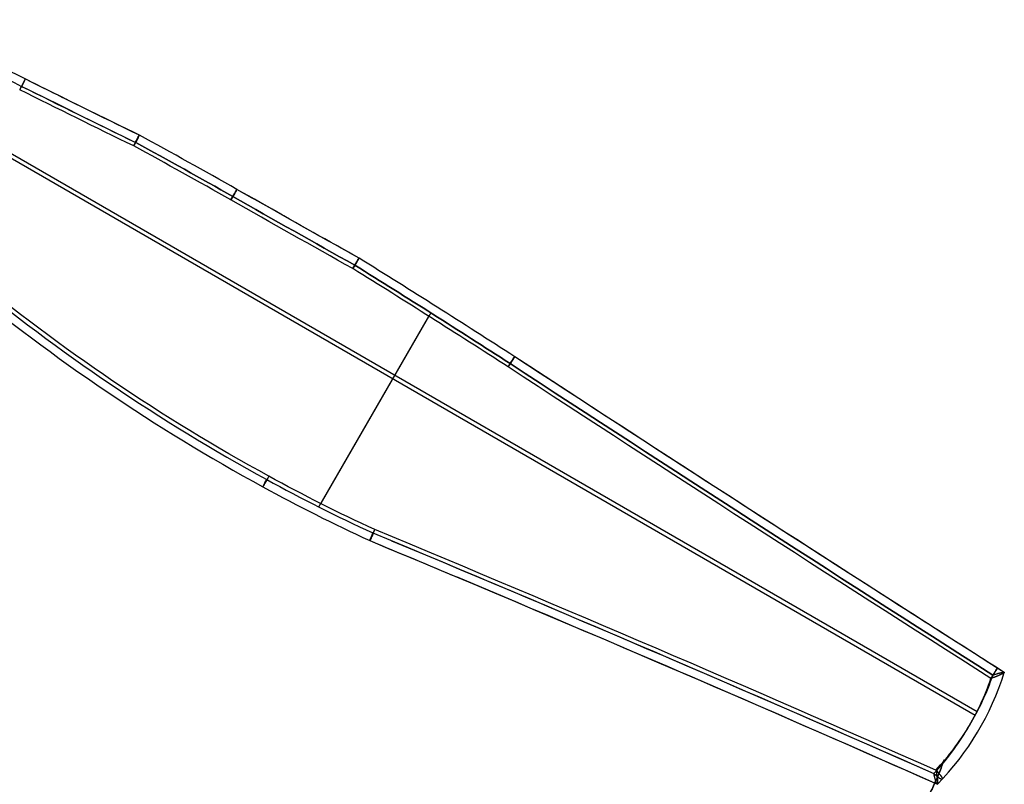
# Model space of a CAD drawing. Extents: x 1448 to 2588, y -916 to 723.
# Tile 37 of 37: x 2161 to 2588, y -265 to 66. Entities that reach past the tile are written whole.
import ezdxf

# ---------------------------------------------------------------- set-up
doc = ezdxf.new("R2010")
doc.units = 0
doc.layers.add('1', color=7, linetype='CONTINUOUS')

msp = doc.modelspace()

# ---------------------------------------------------------------- linework, layer by layer
at = {"layer": '1', "color": 250}
for p, q in [((2076.297151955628, 53.31203273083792, 9.998467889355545), (2575.283916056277, -234.7532377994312, 9.99846788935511)), ((2077.149030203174, 54.78762987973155, 18.8357138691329), (2576.135784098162, -233.277634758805, 18.83571386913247)), ((2290.696871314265, -144.6188271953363, 22.38128172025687), (2338.392056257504, -62.00121086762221, 3.988174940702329)), ((2339.243953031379, -60.52558455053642, 12.82541426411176), (2291.548768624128, -143.1431999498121, 31.21852083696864))]:
    msp.add_line(p, q, dxfattribs=at)
at = {"layer": '1', "color": 250, "extrusion": (0.094653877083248, 0.163959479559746, 0.981915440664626)}
msp.add_lwpolyline([(-2345.652738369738, -1080.215633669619), (-2345.79548134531, -1079.447971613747), (-2345.933282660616, -1078.680393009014), (-2346.066142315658, -1077.91289785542), (-2346.194060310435, -1077.145486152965), (-2346.317036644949, -1076.378157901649), (-2346.435071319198, -1075.610913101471), (-2346.548164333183, -1074.843751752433), (-2346.656315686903, -1074.076673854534), (-2346.75952538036, -1073.309679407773), (-2346.857793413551, -1072.542768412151), (-2346.951119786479, -1071.775940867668), (-2347.039504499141, -1071.009196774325), (-2347.122947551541, -1070.24253613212), (-2347.201448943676, -1069.475958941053), (-2347.275008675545, -1068.709465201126), (-2347.343626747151, -1067.943054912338), (-2347.407303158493, -1067.176728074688), (-2347.46603790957, -1066.410484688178), (-2347.519831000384, -1065.644324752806), (-2347.568682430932, -1064.878248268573), (-2347.612592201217, -1064.112255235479), (-2347.651560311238, -1063.346345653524), (-2347.685586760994, -1062.580519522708), (-2347.714671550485, -1061.814776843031), (-2347.738814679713, -1061.049117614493), (-2347.758016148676, -1060.283541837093), (-2347.772275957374, -1059.518049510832), (-2347.781594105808, -1058.75264063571), (-2347.785970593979, -1057.987315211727), (-2347.785405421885, -1057.222073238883), (-2347.779898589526, -1056.456914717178), (-2347.769450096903, -1055.691839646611), (-2347.754059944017, -1054.926848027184), (-2347.733728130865, -1054.161939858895), (-2347.70845465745, -1053.397115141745), (-2347.67823952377, -1052.632373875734), (-2347.643082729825, -1051.867716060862), (-2347.602984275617, -1051.103141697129), (-2347.557944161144, -1050.338650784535), (-2347.507962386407, -1049.574243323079), (-2347.453038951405, -1048.809919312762), (-2347.39317385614, -1048.045678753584), (-2347.32836710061, -1047.281521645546), (-2347.258618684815, -1046.517447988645), (-2347.183928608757, -1045.753457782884), (-2347.104296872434, -1044.989551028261), (-2347.019723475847, -1044.225727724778), (-2346.930208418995, -1043.461987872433), (-2346.835751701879, -1042.698331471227), (-2346.736353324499, -1041.93475852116), (-2346.632013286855, -1041.171269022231), (-2346.522731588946, -1040.407862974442), (-2346.408508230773, -1039.644540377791), (-2346.289343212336, -1038.88130123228), (-2346.165236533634, -1038.118145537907), (-2346.036188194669, -1037.355073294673), (-2345.902198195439, -1036.592084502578), (-2345.763266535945, -1035.829179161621), (-2345.619393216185, -1035.066357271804), (-2345.470578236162, -1034.303618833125), (-2345.316821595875, -1033.540963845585), (-2345.158123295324, -1032.778392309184), (-2344.994483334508, -1032.015904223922), (-2344.825901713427, -1031.253499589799)], dxfattribs=at)
at = {"layer": '1', "color": 250, "extrusion": (0.09465387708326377, 0.1639594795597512, 0.9819154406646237)}
msp.add_lwpolyline([(-2344.825924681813, -1031.253600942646), (-2344.994505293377, -1032.016004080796), (-2345.158144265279, -1032.778490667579), (-2345.316841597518, -1033.541060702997), (-2345.470597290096, -1034.303714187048), (-2345.619411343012, -1035.066451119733), (-2345.763283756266, -1035.829271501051), (-2345.902214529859, -1036.592175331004), (-2346.036203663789, -1037.35516260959), (-2346.165251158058, -1038.11823333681), (-2346.289357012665, -1038.881387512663), (-2346.40852122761, -1039.644625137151), (-2346.522743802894, -1040.407946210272), (-2346.632024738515, -1041.171350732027), (-2346.736364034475, -1041.934838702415), (-2346.835761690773, -1042.698410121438), (-2346.930217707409, -1043.462064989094), (-2347.019732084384, -1044.225803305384), (-2347.104304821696, -1044.989625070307), (-2347.183935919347, -1045.753530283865), (-2347.258625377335, -1046.517518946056), (-2347.328373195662, -1047.28159105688), (-2347.393179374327, -1048.045746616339), (-2347.45304391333, -1048.809985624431), (-2347.507966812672, -1049.574308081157), (-2347.557948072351, -1050.338713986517), (-2347.602987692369, -1051.10320334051), (-2347.643085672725, -1051.867776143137), (-2347.67824201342, -1052.632432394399), (-2347.708456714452, -1053.397172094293), (-2347.733729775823, -1054.161995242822), (-2347.754061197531, -1054.926901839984), (-2347.769450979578, -1055.69189188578), (-2347.779899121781, -1056.456965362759), (-2347.785405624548, -1057.222122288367), (-2347.785970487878, -1057.987362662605), (-2347.781593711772, -1058.752686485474), (-2347.77227529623, -1059.518093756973), (-2347.758015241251, -1060.283584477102), (-2347.738813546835, -1061.049158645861), (-2347.714670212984, -1061.81481626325), (-2347.685585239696, -1062.58055732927), (-2347.651558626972, -1063.34638184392), (-2347.612590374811, -1064.1122898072), (-2347.568680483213, -1064.87828121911), (-2347.51982895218, -1065.644356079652), (-2347.466035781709, -1066.410514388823), (-2347.407300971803, -1067.176756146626), (-2347.34362452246, -1067.943081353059), (-2347.275006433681, -1068.709490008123), (-2347.201446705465, -1069.475982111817), (-2347.122945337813, -1070.242557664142), (-2347.039502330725, -1071.009216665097), (-2346.9511176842, -1071.775959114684), (-2346.857791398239, -1072.542785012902), (-2346.759523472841, -1073.309694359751), (-2346.656313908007, -1074.07668715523), (-2346.548162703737, -1074.84376339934), (-2346.43506986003, -1075.610923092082), (-2346.317035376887, -1076.378166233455), (-2346.194059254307, -1077.145492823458), (-2346.066141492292, -1077.912902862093), (-2345.933282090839, -1078.680396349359), (-2345.795481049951, -1079.447973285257), (-2345.652738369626, -1080.215633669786)], dxfattribs=at)
at = {"layer": '1', "color": 250}
for points in [[(2375.605133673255, -79.50759583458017, 7.907021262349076), (2375.594133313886, -79.53088414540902, 7.783373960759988), (2375.581081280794, -79.55703399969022, 7.660546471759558), (2375.565990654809, -79.5860037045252, 7.538623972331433), (2375.548874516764, -79.61775156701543, 7.41769163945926), (2375.529745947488, -79.65223589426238, 7.29783465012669), (2375.508618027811, -79.68941499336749, 7.179138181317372), (2375.485503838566, -79.72924717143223, 7.061687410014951), (2375.460416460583, -79.77169073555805, 6.945567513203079), (2375.433353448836, -79.81672966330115, 6.830799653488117), (2375.40434308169, -79.86429650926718, 6.717537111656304), (2375.373400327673, -79.91434659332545, 6.605867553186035), (2375.340540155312, -79.96683523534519, 6.495878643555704), (2375.305777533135, -80.02171775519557, 6.387658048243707), (2375.269127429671, -80.07894947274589, 6.281293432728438), (2375.230604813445, -80.13848570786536, 6.176872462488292), (2375.190224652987, -80.20028178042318, 6.074482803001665), (2375.148018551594, -80.26429915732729, 5.974209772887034), (2375.104084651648, -80.33052389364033, 5.87612930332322), (2375.058537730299, -80.39894819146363, 5.78031497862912), (2375.0114925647, -80.46956425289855, 5.686840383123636), (2374.963063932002, -80.54236428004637, 5.59577910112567), (2374.913366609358, -80.61734047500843, 5.507204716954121), (2374.862515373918, -80.6944850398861, 5.421190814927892), (2374.810625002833, -80.77379017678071, 5.337810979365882), (2374.75778930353, -80.85523186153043, 5.257135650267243), (2374.704018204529, -80.93872116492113, 5.179222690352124), (2374.649300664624, -81.02415293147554, 5.104126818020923), (2374.593625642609, -81.11142200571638, 5.031902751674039), (2374.536982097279, -81.20042323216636, 4.962605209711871), (2374.479358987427, -81.29105145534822, 4.896288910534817), (2374.420745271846, -81.3832015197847, 4.833008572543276), (2374.361129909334, -81.47676826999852, 4.772818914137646), (2374.300514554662, -81.57165268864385, 4.715771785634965), (2374.238951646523, -81.66778031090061, 4.661907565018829), (2374.17650631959, -81.76508281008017, 4.61126376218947), (2374.113243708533, -81.86349185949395, 4.56387788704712), (2374.049228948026, -81.9629391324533, 4.519787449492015), (2373.984527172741, -82.06335630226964, 4.479029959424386), (2373.919203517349, -82.1646750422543, 4.441642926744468), (2373.853323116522, -82.2668270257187, 4.407663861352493), (2373.78694839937, -82.36974101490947, 4.37712564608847), (2373.720130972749, -82.47333412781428, 4.350042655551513), (2373.652919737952, -82.5775205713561, 4.326424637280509), (2373.585363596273, -82.68221455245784, 4.306281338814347), (2373.517511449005, -82.78733027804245, 4.289622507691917), (2373.44941219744, -82.8927819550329, 4.276457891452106), (2373.381114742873, -82.99848379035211, 4.266797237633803), (2373.312667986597, -83.10434999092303, 4.260650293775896), (2373.244121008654, -83.210294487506, 4.258026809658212), (2373.175522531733, -83.31623176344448, 4.258936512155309), (2373.106921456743, -83.42207602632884, 4.263389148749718), (2373.038366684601, -83.52774148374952, 4.271394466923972), (2372.969907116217, -83.63314234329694, 4.282962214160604), (2372.901591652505, -83.73819281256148, 4.298102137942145), (2372.833469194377, -83.84280709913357, 4.316823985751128), (2372.765588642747, -83.94689941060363, 4.339137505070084)], [(2373.618157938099, -82.47170834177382, 13.17638467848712), (2373.685586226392, -82.36803593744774, 13.1509624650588), (2373.752590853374, -82.26504818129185, 13.12199324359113), (2373.819126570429, -82.16282050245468, 13.08952275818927), (2373.885148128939, -82.06142833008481, 13.05359675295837), (2373.950610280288, -81.96094709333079, 13.01426097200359), (2374.015467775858, -81.86145222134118, 12.97156115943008), (2374.079675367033, -81.76301914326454, 12.92554305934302), (2374.143187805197, -81.66572328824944, 12.87625241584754), (2374.205959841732, -81.56964008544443, 12.82373497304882), (2374.267946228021, -81.47484496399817, 12.76803647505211), (2374.329101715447, -81.38141335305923, 12.70920266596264), (2374.389381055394, -81.28942068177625, 12.64727928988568), (2374.448738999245, -81.19894237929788, 12.58231209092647), (2374.507130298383, -81.11005387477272, 12.51434681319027), (2374.564509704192, -81.02283059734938, 12.44342920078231), (2374.620831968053, -80.93734797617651, 12.36960499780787), (2374.676050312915, -80.85367734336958, 12.29292381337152), (2374.730111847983, -80.77187364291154, 12.21345071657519), (2374.782962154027, -80.69198772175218, 12.13125464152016), (2374.834546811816, -80.6140704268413, 12.04640452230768), (2374.884811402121, -80.53817260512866, 11.95896929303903), (2374.93370150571, -80.46434510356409, 11.86901788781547), (2374.981162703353, -80.39263876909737, 11.77661924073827), (2375.02714057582, -80.32310444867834, 11.68184228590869), (2375.071593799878, -80.25579820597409, 11.58475823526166), (2375.114533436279, -80.19079697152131, 11.48544741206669), (2375.155983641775, -80.12818289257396, 11.38399241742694), (2375.195968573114, -80.06803811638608, 11.28047585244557), (2375.234512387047, -80.01044479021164, 11.17498031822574), (2375.271639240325, -79.95548506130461, 11.06758841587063), (2375.307373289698, -79.90324107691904, 10.95838274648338), (2375.341738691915, -79.8537949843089, 10.84744591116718), (2375.374739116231, -79.80721193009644, 10.73486210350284), (2375.406296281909, -79.76348905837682, 10.62072188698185), (2375.436311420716, -79.72260651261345, 10.50511741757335), (2375.464685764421, -79.6845444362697, 10.38814085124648), (2375.49132054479, -79.64928297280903, 10.2698843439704), (2375.516116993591, -79.6168022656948, 10.15044005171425), (2375.538976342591, -79.58708245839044, 10.02990013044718), (2375.559799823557, -79.56010369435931, 9.908356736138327), (2375.578505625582, -79.53585169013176, 9.785903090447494), (2375.595079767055, -79.51433445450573, 9.662636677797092), (2375.609525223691, -79.49556556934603, 9.538656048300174), (2375.621844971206, -79.4795586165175, 9.4140597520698), (2375.632041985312, -79.46632717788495, 9.288946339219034), (2375.640119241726, -79.45588483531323, 9.163414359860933), (2375.646079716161, -79.44824517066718, 9.037562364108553), (2375.649926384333, -79.44342176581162, 8.911488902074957), (2375.651662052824, -79.44142820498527, 8.78536324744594), (2375.65129354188, -79.44227291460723, 8.659209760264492), (2375.648825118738, -79.44596751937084, 8.533123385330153), (2375.644261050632, -79.45252364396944, 8.40719906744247), (2375.637605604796, -79.46195291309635, 8.281531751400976), (2375.628863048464, -79.47426695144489, 8.15621638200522), (2375.618037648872, -79.48947738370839, 8.031347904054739), (2375.605133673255, -79.50759583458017, 7.907021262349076)], [(2587.864629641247, -216.3059674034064, 10.28829104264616), (2587.855282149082, -216.3207639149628, 10.2019830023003), (2587.843941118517, -216.3362354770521, 10.11622029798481), (2587.830622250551, -216.3523733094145, 10.03102305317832), (2587.815341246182, -216.3691686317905, 9.946411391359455), (2587.79811380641, -216.3866126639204, 9.862405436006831), (2587.77895563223, -216.4046966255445, 9.779025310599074), (2587.757882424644, -216.4234117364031, 9.696291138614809), (2587.734909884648, -216.4427492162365, 9.614223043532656), (2587.710053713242, -216.4627002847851, 9.532841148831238), (2587.683329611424, -216.4832561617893, 9.45216557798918), (2587.654753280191, -216.5044080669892, 9.3722164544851), (2587.624340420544, -216.5261472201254, 9.293013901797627), (2587.592106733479, -216.548464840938, 9.21457804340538), (2587.558067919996, -216.5713521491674, 9.136929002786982), (2587.522239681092, -216.5948003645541, 9.060086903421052), (2587.484637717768, -216.6188007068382, 8.98407186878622), (2587.441231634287, -216.6458372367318, 8.901403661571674), (2587.39590348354, -216.6734081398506, 8.820105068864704), (2587.348693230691, -216.7014966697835, 8.740184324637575), (2587.299640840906, -216.7300860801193, 8.661649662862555), (2587.248786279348, -216.7591596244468, 8.584509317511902), (2587.19616951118, -216.7887005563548, 8.508771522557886), (2587.141830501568, -216.8186921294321, 8.434444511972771), (2587.085809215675, -216.8491175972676, 8.36153651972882), (2587.028145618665, -216.87996021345, 8.290055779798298), (2586.968879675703, -216.9112032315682, 8.220010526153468), (2586.908051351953, -216.9428299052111, 8.151408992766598), (2586.845700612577, -216.9748234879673, 8.08425941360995), (2586.781867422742, -217.0071672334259, 8.018570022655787), (2586.71659174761, -217.0398443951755, 7.954349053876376), (2586.649913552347, -217.0728382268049, 7.891604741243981), (2586.581872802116, -217.1061319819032, 7.830345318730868), (2586.496404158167, -217.1474553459, 7.757064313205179), (2586.409160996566, -217.189104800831, 7.686165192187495), (2586.320207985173, -217.2310563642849, 7.617639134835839), (2586.229609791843, -217.2732860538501, 7.55147732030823), (2586.137431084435, -217.3157698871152, 7.487670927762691), (2586.043736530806, -217.3584838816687, 7.426211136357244), (2585.948590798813, -217.4014040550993, 7.367089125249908), (2585.852058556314, -217.4445064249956, 7.310296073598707), (2585.754204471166, -217.487767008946, 7.25582316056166), (2585.655093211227, -217.5311618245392, 7.203661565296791), (2585.554789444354, -217.5746668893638, 7.153802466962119), (2585.453357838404, -217.6182582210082, 7.106237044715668), (2585.350863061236, -217.6619118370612, 7.060956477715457), (2585.247369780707, -217.7056037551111, 7.017951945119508), (2585.142942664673, -217.7493099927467, 6.977214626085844), (2585.037646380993, -217.7930065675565, 6.938735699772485), (2584.865721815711, -217.8635783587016, 6.881271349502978), (2584.691836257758, -217.9340196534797, 6.829601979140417), (2584.516188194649, -218.0042621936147, 6.78367260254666), (2584.3389761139, -218.0742377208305, 6.743428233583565), (2584.160398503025, -218.1438779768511, 6.70881388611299), (2583.980653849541, -218.2131147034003, 6.679774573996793), (2583.799940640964, -218.2818796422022, 6.656255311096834), (2583.618457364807, -218.3501045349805, 6.638201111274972), (2583.430528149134, -218.41989000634, 6.625237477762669), (2583.241961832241, -218.4890460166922, 6.617967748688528), (2583.052935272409, -218.5575134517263, 6.616348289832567), (2582.863625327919, -218.6252331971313, 6.620335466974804), (2582.674208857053, -218.6921461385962, 6.629885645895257), (2582.484862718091, -218.75819316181, 6.644955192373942), (2582.295763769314, -218.8233151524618, 6.665500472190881), (2582.103503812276, -218.8886635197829, 6.692024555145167)], [(2582.95538870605, -217.4130282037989, 15.52926352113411), (2583.147041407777, -217.3486435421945, 15.49711722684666), (2583.334516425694, -217.2862887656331, 15.46007686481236), (2583.521212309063, -217.2248205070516, 15.41760583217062), (2583.706942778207, -217.1643056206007, 15.36971619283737), (2583.891521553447, -217.1048109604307, 15.31642001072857), (2584.074762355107, -217.0464033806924, 15.25772934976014), (2584.256478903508, -216.9891497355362, 15.19365627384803), (2584.436484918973, -216.9331168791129, 15.12421284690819), (2584.609242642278, -216.8800063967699, 15.05175032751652), (2584.780211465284, -216.8281206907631, 14.97418375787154), (2584.949188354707, -216.7775358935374, 14.89152096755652), (2585.115970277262, -216.7283281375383, 14.80376978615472), (2585.280354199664, -216.6805735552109, 14.71093804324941), (2585.442137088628, -216.6343482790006, 14.61303356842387), (2585.601115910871, -216.5897284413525, 14.51006419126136), (2585.757087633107, -216.5467901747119, 14.40203774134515), (2585.85198822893, -216.5211010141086, 14.33267442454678), (2585.94561513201, -216.4961029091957, 14.26137305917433), (2586.037903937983, -216.4718193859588, 14.18814519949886), (2586.128790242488, -216.4482739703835, 14.11300239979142), (2586.218209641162, -216.4254901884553, 14.03595621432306), (2586.306097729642, -216.4034915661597, 13.95701819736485), (2586.392390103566, -216.3823016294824, 13.87619990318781), (2586.477022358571, -216.3619439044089, 13.79351288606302), (2586.559930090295, -216.3424419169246, 13.70896870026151), (2586.641048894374, -216.3238191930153, 13.62257890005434), (2586.720314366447, -216.3060992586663, 13.53435503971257), (2586.797662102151, -216.2893056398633, 13.44430867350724), (2586.873027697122, -216.2734618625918, 13.35245135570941), (2586.946346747, -216.2585914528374, 13.25879464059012), (2587.01755484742, -216.2447179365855, 13.16335008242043), (2587.08658759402, -216.2318648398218, 13.06612923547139), (2587.140988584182, -216.2221978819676, 12.98589322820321), (2587.19378472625, -216.213250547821, 12.90462862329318), (2587.244938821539, -216.2050347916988, 12.82235588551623), (2587.294413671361, -216.1975625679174, 12.73909547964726), (2587.342172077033, -216.1908458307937, 12.65486787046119), (2587.388176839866, -216.1848965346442, 12.56969352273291), (2587.432390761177, -216.1797266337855, 12.48359290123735), (2587.474776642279, -216.1753480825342, 12.3965864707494), (2587.515297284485, -216.1717728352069, 12.30869469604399), (2587.55391548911, -216.1690128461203, 12.21993804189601), (2587.590594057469, -216.167080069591, 12.13033697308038), (2587.625295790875, -216.1659864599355, 12.03991195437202), (2587.657983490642, -216.1657439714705, 11.94868345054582), (2587.688619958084, -216.1663645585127, 11.85667192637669), (2587.717167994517, -216.1678601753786, 11.76389784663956), (2587.743590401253, -216.1702427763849, 11.67038167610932), (2587.765643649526, -216.1731759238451, 11.58509826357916), (2587.785818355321, -216.1768427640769, 11.49955455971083), (2587.804103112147, -216.1812446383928, 11.41377499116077), (2587.820486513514, -216.1863828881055, 11.32778398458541), (2587.834957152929, -216.1922588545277, 11.24160596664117), (2587.847503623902, -216.1988738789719, 11.15526536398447), (2587.858114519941, -216.2062293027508, 11.06878660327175), (2587.866778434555, -216.214326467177, 10.98219411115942), (2587.873483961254, -216.2231667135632, 10.89551231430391), (2587.878219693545, -216.232751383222, 10.80876563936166), (2587.880974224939, -216.243081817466, 10.72197851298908), (2587.881736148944, -216.2541593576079, 10.63517536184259), (2587.880494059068, -216.2659853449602, 10.54838061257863), (2587.877236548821, -216.2785611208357, 10.46161869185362), (2587.871952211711, -216.2918880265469, 10.37491402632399), (2587.864629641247, -216.3059674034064, 10.28829104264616)], [(2558.898071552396, -264.7028263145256, 21.16185549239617), (2558.889171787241, -264.7167537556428, 21.07168652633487), (2558.879847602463, -264.7284495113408, 20.98142170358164), (2558.870103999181, -264.7379231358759, 20.89108854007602), (2558.859945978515, -264.7451841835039, 20.80071455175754), (2558.849378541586, -264.7502422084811, 20.71032725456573), (2558.838406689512, -264.7531067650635, 20.61995416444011), (2558.827035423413, -264.7537874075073, 20.52962279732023), (2558.815269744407, -264.7522936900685, 20.43936066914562), (2558.803114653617, -264.7486351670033, 20.3491952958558), (2558.79057515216, -264.7428213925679, 20.25915419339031), (2558.777656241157, -264.7348619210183, 20.16926487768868), (2558.764362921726, -264.7247663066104, 20.07955486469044), (2558.750700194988, -264.7125441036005, 19.99005167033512), (2558.736673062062, -264.6982048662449, 19.90078281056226), (2558.722286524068, -264.6817581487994, 19.81177580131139), (2558.707545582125, -264.6632135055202, 19.72305815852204), (2558.689946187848, -264.638999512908, 19.62018304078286), (2558.671958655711, -264.6120964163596, 19.51821398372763), (2558.65359400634, -264.5825496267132, 19.41717828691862), (2558.634863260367, -264.550404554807, 19.31710324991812), (2558.615777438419, -264.5157066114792, 19.21801617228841), (2558.596347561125, -264.478501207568, 19.11994435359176), (2558.576584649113, -264.4388337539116, 19.02291509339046), (2558.556499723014, -264.3967496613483, 18.92695569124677), (2558.536103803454, -264.3522943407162, 18.83209344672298), (2558.515407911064, -264.3055132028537, 18.73835565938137), (2558.494423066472, -264.2564516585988, 18.64576962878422), (2558.473160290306, -264.2051551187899, 18.5543626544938), (2558.451630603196, -264.1516689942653, 18.4641620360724), (2558.429845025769, -264.0960386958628, 18.3751950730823), (2558.407814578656, -264.038309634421, 18.28748906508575), (2558.385550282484, -263.9785272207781, 18.20107131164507), (2558.357731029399, -263.9018894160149, 18.09609870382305), (2558.329650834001, -263.8224481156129, 17.9933908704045), (2558.301326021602, -263.740286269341, 17.89296402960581), (2558.272772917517, -263.6554868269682, 17.79483439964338), (2558.244007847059, -263.5681327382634, 17.69901819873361), (2558.215047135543, -263.4783069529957, 17.60553164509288), (2558.185907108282, -263.386092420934, 17.5143909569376), (2558.156604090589, -263.2915720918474, 17.42561235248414), (2558.127154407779, -263.1948289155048, 17.33921204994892), (2558.097574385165, -263.0959458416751, 17.25520626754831), (2558.067880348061, -262.9950058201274, 17.17361122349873), (2558.038088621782, -262.8920918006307, 17.09444313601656), (2558.00821553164, -262.7872867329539, 17.01771822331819), (2557.978277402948, -262.6806735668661, 16.94345270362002), (2557.948290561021, -262.5723352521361, 16.87166279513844), (2557.918271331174, -262.462354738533, 16.80236471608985), (2557.882140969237, -262.32800321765, 16.72232550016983), (2557.846007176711, -262.1915093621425, 16.64591432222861), (2557.809890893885, -262.052979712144, 16.57314005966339), (2557.773813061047, -261.9125208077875, 16.50401158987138), (2557.737794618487, -261.7702391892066, 16.43853779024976), (2557.701856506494, -261.6262413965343, 16.37672753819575), (2557.666019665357, -261.480633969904, 16.31858971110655), (2557.630305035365, -261.3335234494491, 16.26413318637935), (2557.594733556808, -261.1850163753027, 16.21336684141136), (2557.559326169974, -261.0352192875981, 16.16629955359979), (2557.524103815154, -260.8842387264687, 16.12294020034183), (2557.489087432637, -260.7321812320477, 16.08329765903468), (2557.45429796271, -260.5791533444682, 16.04738080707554), (2557.419756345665, -260.4252616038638, 16.01519852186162), (2557.385483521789, -260.2706125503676, 15.98675968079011), (2557.350715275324, -260.1117181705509, 15.96151723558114)], [(2558.202530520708, -258.6361575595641, 24.79877538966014), (2558.241241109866, -258.8159437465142, 24.82248340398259), (2558.27861942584, -258.9929029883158, 24.84088359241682), (2558.315408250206, -259.1704529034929, 24.85446459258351), (2558.35157564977, -259.3484466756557, 24.86319555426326), (2558.387089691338, -259.5267374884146, 24.86704562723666), (2558.421918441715, -259.7051785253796, 24.86598396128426), (2558.456029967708, -259.8836229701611, 24.85997970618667), (2558.489392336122, -260.0619240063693, 24.84900201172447), (2558.521215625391, -260.2357461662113, 24.83345406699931), (2558.552278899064, -260.4092270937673, 24.81309523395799), (2558.582549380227, -260.58220889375, 24.78789091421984), (2558.611994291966, -260.754533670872, 24.7578065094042), (2558.640580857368, -260.9260435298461, 24.72280742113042), (2558.668276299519, -261.0965805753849, 24.68285905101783), (2558.695047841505, -261.2659869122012, 24.63792680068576), (2558.720862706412, -261.4341046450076, 24.58797607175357), (2558.737807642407, -261.5472990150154, 24.55122809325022), (2558.754282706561, -261.6597477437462, 24.51215362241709), (2558.770276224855, -261.7713867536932, 24.47074735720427), (2558.785776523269, -261.8821519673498, 24.42700399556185), (2558.800771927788, -261.9919793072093, 24.38091823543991), (2558.815250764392, -262.1008046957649, 24.33248477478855), (2558.829201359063, -262.2085640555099, 24.28169831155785), (2558.842612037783, -262.3151933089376, 24.22855354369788), (2558.855471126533, -262.4206283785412, 24.17304516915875), (2558.867766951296, -262.5248051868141, 24.11516788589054), (2558.879487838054, -262.6276596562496, 24.05491639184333), (2558.890622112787, -262.7291277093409, 23.99228538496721), (2558.901158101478, -262.8291452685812, 23.92726956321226), (2558.911084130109, -262.927648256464, 23.85986362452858), (2558.920388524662, -263.0245725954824, 23.79006226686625), (2558.929059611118, -263.1198542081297, 23.71786018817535), (2558.93579017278, -263.1979210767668, 23.65587592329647), (2558.942054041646, -263.2746229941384, 23.59232681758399), (2558.947845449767, -263.34991776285, 23.52722346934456), (2558.953158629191, -263.4237631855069, 23.46057647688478), (2558.95798781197, -263.4961170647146, 23.3923964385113), (2558.962327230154, -263.5669372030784, 23.32269395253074), (2558.966171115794, -263.6361814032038, 23.25147961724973), (2558.969513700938, -263.703807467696, 23.17876403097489), (2558.972349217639, -263.7697731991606, 23.10455779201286), (2558.974671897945, -263.8340364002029, 23.02887149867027), (2558.976475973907, -263.8965548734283, 22.95171574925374), (2558.977755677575, -263.9572864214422, 22.87310114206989), (2558.978505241, -264.01618884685, 22.79303827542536), (2558.978718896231, -264.073219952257, 22.71153774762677), (2558.978390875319, -264.1283375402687, 22.62861015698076), (2558.977515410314, -264.1814994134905, 22.54426610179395), (2558.976231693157, -264.2283199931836, 22.46597920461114), (2558.974487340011, -264.2732771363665, 22.38680729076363), (2558.972282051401, -264.3163522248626, 22.30677291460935), (2558.96961552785, -264.3575266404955, 22.22589863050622), (2558.966487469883, -264.3967817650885, 22.14420699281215), (2558.962897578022, -264.4340989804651, 22.06172055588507), (2558.958845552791, -264.4694596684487, 21.97846187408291), (2558.954331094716, -264.502845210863, 21.89445350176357), (2558.94935390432, -264.5342369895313, 21.80971799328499), (2558.943913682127, -264.5636163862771, 21.72427790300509), (2558.938010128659, -264.5909647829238, 21.63815578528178), (2558.931642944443, -264.616263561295, 21.55137419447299), (2558.924811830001, -264.6394941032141, 21.46395568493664), (2558.917516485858, -264.6606377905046, 21.37592281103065), (2558.909756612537, -264.6796760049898, 21.28729812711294), (2558.898071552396, -264.7028263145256, 21.16185549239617)]]:
    msp.add_polyline3d(points, dxfattribs=at)
at = {"layer": '1', "color": 250, "extrusion": (0.09465387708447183, 0.1639594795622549, 0.9819154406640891)}
msp.add_arc((-2070.765266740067, 2435.580283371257, 219.5882385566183), 3537.477108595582, 273.5267425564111, 274.4728554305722, dxfattribs=at)
at = {"layer": '1', "color": 250, "extrusion": (-0.09465387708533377, -0.1639594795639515, -0.9819154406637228)}
msp.add_arc((2070.766174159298, 2435.600521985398, -224.0882385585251), 3532.997356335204, 265.5260467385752, 266.4732629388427, dxfattribs=at)
at = {"layer": '1', "color": 250, "extrusion": (-0.894602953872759, 0.4467101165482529, 0.01164588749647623)}
msp.add_arc((-998.5632647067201, 31.45225212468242, -1917.020270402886), 4.500102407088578, 190.8942351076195, 280.8917339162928, dxfattribs=at)
at = {"layer": '1', "color": 250, "extrusion": (0.8946029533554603, -0.446710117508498, -0.0116458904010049)}
msp.add_arc((998.5633397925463, 31.45213935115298, 1917.020269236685), 4.5, 349.1070687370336, 79.10706873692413, dxfattribs=at)
at = {"layer": '1', "color": 250, "extrusion": (-0.8946029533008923, 0.4467101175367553, 0.01164589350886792)}
msp.add_arc((-998.5632281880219, 31.45206251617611, -1917.020269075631), 4.500102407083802, 100.8941286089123, 190.8916274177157, dxfattribs=at)
at = {"layer": '1', "color": 250, "extrusion": (-0.09465387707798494, -0.1639594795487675, -0.9819154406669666)}
msp.add_arc((1392.794614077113, -8337.3645170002, -219.5882385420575), 7256.784300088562, 85.92718534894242, 86.3627571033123, dxfattribs=at)
at = {"layer": '1', "color": 250, "extrusion": (-0.09465387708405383, -0.1639594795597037, -0.9819154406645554)}
for centre, radius, start, end in [((1392.794613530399, -8337.364525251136, -219.5882385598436), 7256.784308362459, 86.17026170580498, 86.36275710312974), ((1392.794613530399, -8337.364525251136, -224.0882385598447), 7261.284308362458, 85.9471684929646, 86.36282558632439), ((1392.794613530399, -8337.364525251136, -219.5882385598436), 7256.784308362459, 85.92718534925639, 86.17032570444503), ((1897.94332153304, -9089.57995773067, -219.5882385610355), 7990.044029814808, 89.24500987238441, 89.57965805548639), ((1897.94332153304, -9089.57995773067, -215.0882385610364), 7994.54402981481, 89.57846092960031, 89.57964087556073), ((1897.943321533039, -9089.579957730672, -224.0882385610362), 7994.544029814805, 89.1445168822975, 89.57964087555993), ((1897.94332153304, -9089.57995773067, -219.5882385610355), 7990.044029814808, 89.14375101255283, 89.24504659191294)]:
    msp.add_arc(centre, radius, start, end, dxfattribs=at)
at = {"layer": '1', "color": 250, "extrusion": (-0.09465387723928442, -0.1639594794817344, -0.9819154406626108)}
msp.add_arc((1392.793901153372, -8337.364528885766, -215.0882388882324), 7261.28435545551, 85.9279721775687, 86.36281998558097, dxfattribs=at)
at = {"layer": '1', "color": 250, "extrusion": (0.09465387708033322, 0.1639594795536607, 0.9819154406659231)}
msp.add_arc((-1392.794613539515, -8337.364525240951, 224.0882385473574), 7261.284308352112, 93.637174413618, 94.07202411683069, dxfattribs=at)
at = {"layer": '1', "color": 250, "extrusion": (-0.8889325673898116, 0.4579460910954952, 0.009179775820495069)}
msp.add_arc((-1023.618984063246, 26.41224430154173, -1959.472528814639), 4.50051487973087, 190.9070104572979, 280.9080896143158, dxfattribs=at)
at = {"layer": '1', "color": 250, "extrusion": (0.8987186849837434, -0.4383195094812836, -0.013443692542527)}
for start, end in [(259.2490434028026, 349.1137866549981), (79.09470068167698, 79.1137866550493), (349.1137866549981, 79.07556164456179)]:
    msp.add_arc((980.3951427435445, 35.06261964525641, 1981.318314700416), 4.5, start, end, dxfattribs=at)
at = {"layer": '1', "color": 250, "extrusion": (-0.8889678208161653, 0.4578763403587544, 0.009245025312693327)}
msp.add_arc((-1023.465552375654, 26.53977873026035, -1959.551193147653), 4.50058297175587, 100.8936484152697, 190.8929936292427, dxfattribs=at)
at = {"layer": '1', "color": 250, "extrusion": (-0.09465387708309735, -0.1639594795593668, -0.9819154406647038)}
msp.add_arc((1978.622554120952, 1548.899495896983, -224.0882385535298), 2644.242324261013, 268.4786941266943, 269.5227197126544, dxfattribs=at)
at = {"layer": '1', "color": 250, "extrusion": (0.09465387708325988, 0.1639594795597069, 0.9819154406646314)}
for centre, radius, end in [((-1978.622554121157, 1548.899495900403, 224.0882385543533), 2644.242324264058, 271.5213058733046), ((-1978.622554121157, 1548.899495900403, 215.0882385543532), 2644.242324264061, 271.5213110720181)]:
    msp.add_arc(centre, radius, 270.4772802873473, end, dxfattribs=at)
at = {"layer": '1', "color": 250, "extrusion": (0.09465387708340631, 0.1639594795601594, 0.9819154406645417)}
msp.add_arc((-1978.626251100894, 1549.110465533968, 219.5882385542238), 2648.953317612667, 270.4772773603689, 271.5234328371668, dxfattribs=at)
at = {"layer": '1', "color": 250, "extrusion": (0.09465387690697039, 0.1639594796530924, 0.9819154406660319)}
msp.add_arc((-1978.622845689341, 1548.899494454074, 215.088238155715), 2644.242323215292, 270.4772865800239, 271.5213173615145, dxfattribs=at)
at = {"layer": '1', "color": 250, "extrusion": (0.870103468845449, -0.4928665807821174, -0.001577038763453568)}
for start, end in [(259.0872659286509, 349.0872659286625), (349.0872659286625, 79.08726592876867)]:
    msp.add_arc((1100.975289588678, 11.36405484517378, 1965.651547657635), 4.5, start, end, dxfattribs=at)
at = {"layer": '1', "color": 250, "extrusion": (-0.8699700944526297, 0.4931013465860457, 0.001759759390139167)}
msp.add_arc((-1101.505916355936, 11.7228118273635, -1965.353133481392), 4.50009805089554, 190.914005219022, 280.9115175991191, dxfattribs=at)
at = {"layer": '1', "color": 250, "extrusion": (-0.8700137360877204, 0.4930257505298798, 0.001307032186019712)}
msp.add_arc((-1101.334325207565, 10.83297411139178, -1965.454378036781), 4.500098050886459, 100.9139914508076, 190.9115038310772, dxfattribs=at)
at = {"layer": '1', "color": 250, "extrusion": (-0.09465387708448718, -0.1639594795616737, -0.9819154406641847)}
msp.add_arc((1897.936315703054, -9090.209748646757, -219.5882385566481), 7990.673855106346, 89.14376826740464, 89.5796409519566, dxfattribs=at)
at = {"layer": '1', "color": 250, "extrusion": (-0.09465387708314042, -0.1639594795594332, -0.9819154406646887)}
msp.add_arc((1897.943320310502, -9089.580023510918, -215.0882385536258), 7994.544095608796, 89.14451688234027, 89.57964087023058, dxfattribs=at)
at = {"layer": '1', "color": 250, "extrusion": (0.09465387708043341, 0.163959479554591, 0.9819154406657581)}
msp.add_arc((-1897.943321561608, -9089.579957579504, 224.0882385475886), 7994.544029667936, 90.42035912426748, 90.85548311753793, dxfattribs=at)
at = {"layer": '1', "color": 250, "extrusion": (0.8732773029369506, -0.4872153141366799, -0.002826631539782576)}
for start, end in [(259.0880836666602, 349.0880836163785), (349.0880836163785, 79.04987827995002), (79.06901818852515, 79.088083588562)]:
    msp.add_arc((1087.985328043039, 13.88401022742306, 2033.443216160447), 4.5, start, end, dxfattribs=at)
at = {"layer": '1', "color": 250, "extrusion": (-0.8616893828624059, 0.5074333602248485, -0.001671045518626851)}
msp.add_arc((-1135.074192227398, 4.782316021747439, -2007.58084480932), 4.500980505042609, 190.9251723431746, 280.9163515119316, dxfattribs=at)
at = {"layer": '1', "color": 250, "extrusion": (-0.8616885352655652, 0.5074348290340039, -0.001662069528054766)}
msp.add_arc((-1135.076811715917, 4.79813374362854, -2007.578877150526), 4.501333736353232, 100.9135256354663, 190.8957142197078, dxfattribs=at)
at = {"layer": '1', "color": 250, "extrusion": (0.0946538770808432, 0.1639594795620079, 0.9819154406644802)}
msp.add_arc((-1868.032990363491, 3488.50011250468, 219.5882385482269), 4591.356721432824, 267.1398985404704, 268.1363990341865, dxfattribs=at)
at = {"layer": '1', "color": 250, "extrusion": (0.09465387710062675, 0.1639594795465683, 0.9819154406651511)}
msp.add_arc((-1868.10029825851, 3486.868627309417, 215.0882385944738), 4585.223910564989, 267.1399105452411, 268.1352422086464, dxfattribs=at)
at = {"layer": '1', "color": 250, "extrusion": (0.09465387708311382, 0.1639594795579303, 0.9819154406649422)}
for centre, radius, start, end in [((-1868.100146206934, 3486.868618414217, 215.0882385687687), 4585.223906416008, 268.1322557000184, 268.1352403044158), ((-1868.100146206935, 3486.868618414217, 224.088238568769), 4585.223906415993, 267.1398984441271, 268.1352403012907)]:
    msp.add_arc(centre, radius, start, end, dxfattribs=at)
at = {"layer": '1', "color": 250, "extrusion": (-0.0946538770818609, -0.1639594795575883, -0.98191544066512)}
msp.add_arc((1868.100146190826, 3486.868618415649, -224.0882385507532), 4585.223906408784, 271.864759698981, 272.8601015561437, dxfattribs=at)
at = {"layer": '1', "color": 250, "extrusion": (0.09465387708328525, 0.1639594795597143, 0.9819154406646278)}
msp.add_arc((-2011.497217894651, -1819.017687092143, 219.5882385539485), 827.4418340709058, 80.31465354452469, 91.33143585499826, dxfattribs=at)
at = {"layer": '1', "color": 250, "extrusion": (0.09465387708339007, 0.163959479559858, 0.9819154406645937)}
msp.add_arc((-2011.497218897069, -1819.017700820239, 215.0882385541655), 822.9418477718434, 80.31466660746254, 91.33143576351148, dxfattribs=at)
at = {"layer": '1', "color": 250, "extrusion": (-0.09465387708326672, -0.1639594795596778, -0.9819154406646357)}
msp.add_arc((2011.497218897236, -1819.017700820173, -224.0882385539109), 822.9418477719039, 88.668564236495, 99.68534636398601, dxfattribs=at)
at = {"layer": '1', "color": 250, "extrusion": (0.8404693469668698, -0.541776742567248, 0.009446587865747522)}
for start, end in [(262.0164602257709, 349.1001645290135), (349.1001645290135, 79.10016452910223)]:
    msp.add_arc((1215.859543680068, -10.51146669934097, 2039.759028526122), 4.5, start, end, dxfattribs=at)
at = {"layer": '1', "color": 250, "extrusion": (-0.09465387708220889, -0.1639594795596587, -0.9819154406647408)}
for centre, radius, start, end in [((3184.755358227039, -20371.6442986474, -219.5882385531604), 19305.16890298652, 92.60062785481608, 93.22967152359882), ((3184.755358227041, -20371.64429864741, -215.088238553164), 19309.66890298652, 92.49057520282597, 93.22963033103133), ((3184.755358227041, -20371.6442986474, -224.0882385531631), 19309.66890298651, 92.49057520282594, 93.22962790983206), ((3184.755358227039, -20371.6442986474, -219.5882385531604), 19305.16890298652, 92.48017012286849, 92.60061764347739)]:
    msp.add_arc(centre, radius, start, end, dxfattribs=at)
at = {"layer": '1', "color": 250, "extrusion": (-0.09465387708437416, -0.1639594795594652, -0.9819154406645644)}
msp.add_arc((3184.869159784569, -20373.92454668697, -219.5882385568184), 19307.45193961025, 92.48021469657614, 93.22962747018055, dxfattribs=at)
at = {"layer": '1', "color": 250, "extrusion": (-0.09465387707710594, -0.1639594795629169, -0.9819154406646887)}
msp.add_arc((3184.755174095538, -20371.64468868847, -215.0882385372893), 19309.66928472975, 92.49057460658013, 93.22962972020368, dxfattribs=at)
at = {"layer": '1', "color": 250, "extrusion": (0.09465387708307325, 0.1639594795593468, 0.9819154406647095)}
msp.add_arc((-3184.755358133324, -20371.64429869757, 224.0882385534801), 19309.66890302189, 86.77037209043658, 87.5094247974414, dxfattribs=at)
at = {"layer": '1', "color": 250, "extrusion": (0.8772173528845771, -0.4800732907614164, -0.004399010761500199)}
msp.add_arc((973.2570793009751, 36.03041227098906, 2053.220553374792), 4.499999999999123, 79.08977208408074, 169.0897720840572, dxfattribs=at)
at = {"layer": '1', "color": 250, "extrusion": (-0.09465387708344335, -0.1639594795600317, -0.9819154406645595)}
msp.add_arc((2013.85493818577, -1717.576045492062, -224.0882385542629), 721.4727969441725, 84.57817645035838, 88.66856423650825, dxfattribs=at)
at = {"layer": '1', "color": 250, "extrusion": (0.8772173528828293, -0.480073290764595, -0.004399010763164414)}
msp.add_arc((973.2571943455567, 36.03049013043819, 2053.220553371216), 4.500098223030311, 169.0910226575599, 259.0885215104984, dxfattribs=at)
at = {"layer": '1', "color": 250, "extrusion": (0.09465387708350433, 0.1639594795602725, 0.9819154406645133)}
msp.add_arc((-2013.85496063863, -1717.575665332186, 219.5882385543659), 725.9724163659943, 91.33143468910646, 95.42858031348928, dxfattribs=at)
at = {"layer": '1', "color": 250, "extrusion": (0.09465387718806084, 0.1639594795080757, 0.9819154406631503)}
msp.add_arc((-2013.854890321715, -1717.576042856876, 215.0882387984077), 721.4727941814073, 91.33143952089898, 95.42184132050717, dxfattribs=at)
at = {"layer": '1', "color": 250, "extrusion": (0.09465387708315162, 0.1639594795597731, 0.9819154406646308)}
msp.add_arc((-2013.854938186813, -1717.576045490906, 215.0882385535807), 721.4727969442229, 91.33143576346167, 95.42183756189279, dxfattribs=at)
at = {"layer": '1', "color": 250, "extrusion": (-0.9233496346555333, 0.3831434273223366, 0.02503130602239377)}
for start, end in [(280.8196091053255, 10.81956647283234), (10.81956647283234, 100.7808710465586), (100.8002672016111, 100.8195664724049)]:
    msp.add_arc((-743.7838750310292, 81.41483881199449, -2195.875069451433), 4.5, start, end, dxfattribs=at)
at = {"layer": '1', "color": 250, "extrusion": (0.9160944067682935, -0.4003860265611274, -0.02149575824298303)}
msp.add_arc((784.7654100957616, 73.34163902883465, 2181.851391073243), 4.500365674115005, 169.1601695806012, 259.1611588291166, dxfattribs=at)
at = {"layer": '1', "color": 250, "extrusion": (0.9161254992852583, -0.4003172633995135, -0.02145129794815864)}
msp.add_arc((784.6005415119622, 73.24511507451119, 2181.913566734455), 4.500406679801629, 79.1504849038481, 169.1504299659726, dxfattribs=at)
at = {"layer": '1', "color": 250, "extrusion": (-0.0946538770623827, -0.163959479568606, -0.981915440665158)}
msp.add_arc((3574.389471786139, 10188.78669245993, -215.088238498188), 11287.21093519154, 262.4022614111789, 263.7461181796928, dxfattribs=at)
at = {"layer": '1', "color": 250, "extrusion": (0.0946538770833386, 0.1639594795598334, 0.9819154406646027)}
msp.add_arc((-3574.38504928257, 10188.78619662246, 224.0882385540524), 11287.20986258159, 276.2538599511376, 277.5977175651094, dxfattribs=at)
at = {"layer": '1', "color": 250, "extrusion": (-0.09465387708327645, -0.163959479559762, -0.9819154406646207)}
msp.add_arc((3574.384432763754, 10188.78111534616, -219.5882385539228), 11282.70474440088, 262.4018488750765, 263.7622081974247, dxfattribs=at)
at = {"layer": '1', "color": 250, "extrusion": (-0.0946538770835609, -0.1639594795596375, -0.981915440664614)}
for centre, radius, start, end in [((3574.385049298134, 10188.78619661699, -219.5882385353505), 11282.70986258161, 262.401849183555, 262.611645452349), ((3574.385049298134, 10188.78619661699, -215.0882385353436), 11287.2098625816, 262.4465725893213, 263.7461405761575), ((3574.385049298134, 10188.78619661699, -219.5882385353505), 11282.70986258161, 262.611645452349, 263.7622078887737)]:
    msp.add_arc(centre, radius, start, end, dxfattribs=at)
at = {"layer": '1', "color": 250, "extrusion": (0.09465387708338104, 0.1639594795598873, 0.9819154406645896)}
msp.add_arc((-2228.067265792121, -1057.713282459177, 219.588238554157), 124.219251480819, 165.7443889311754, 192.4811518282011, dxfattribs=at)
at = {"layer": '1', "color": 250, "extrusion": (0.0946538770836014, 0.1639594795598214, 0.9819154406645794)}
for centre, radius, start, end in [((-2228.067263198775, -1057.713282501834, 224.0882385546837), 119.7192540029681, 179.0327610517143, 190.8337171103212), ((-2228.067263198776, -1057.713282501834, 215.0882385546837), 119.7192540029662, 179.033803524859, 190.8337171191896), ((-2228.067263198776, -1057.713282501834, 215.0882385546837), 119.7192540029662, 167.2313782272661, 179.0312921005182), ((-2228.067263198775, -1057.713282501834, 224.0882385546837), 119.7192540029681, 167.2313284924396, 179.0322845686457)]:
    msp.add_arc(centre, radius, start, end, dxfattribs=at)
at = {"layer": '1', "color": 250, "extrusion": (0.8438928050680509, -0.5364487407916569, 0.008226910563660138)}
for start, end in [(259.0969579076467, 349.0969579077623), (349.0969579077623, 79.09695790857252)]:
    msp.add_arc((1201.33939551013, -7.782687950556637, 2296.49617141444), 4.5, start, end, dxfattribs=at)
at = {"layer": '1', "color": 250, "extrusion": (-0.6701944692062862, -0.7188519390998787, 0.1846381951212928)}
for start, end in [(272.441938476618, 2.440083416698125), (2.440083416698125, 92.44008341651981)]:
    msp.add_arc((2047.70067991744, 307.0467138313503, -1523.9932825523), 4.5, start, end, dxfattribs=at)

doc.saveas('drawing.dxf')
